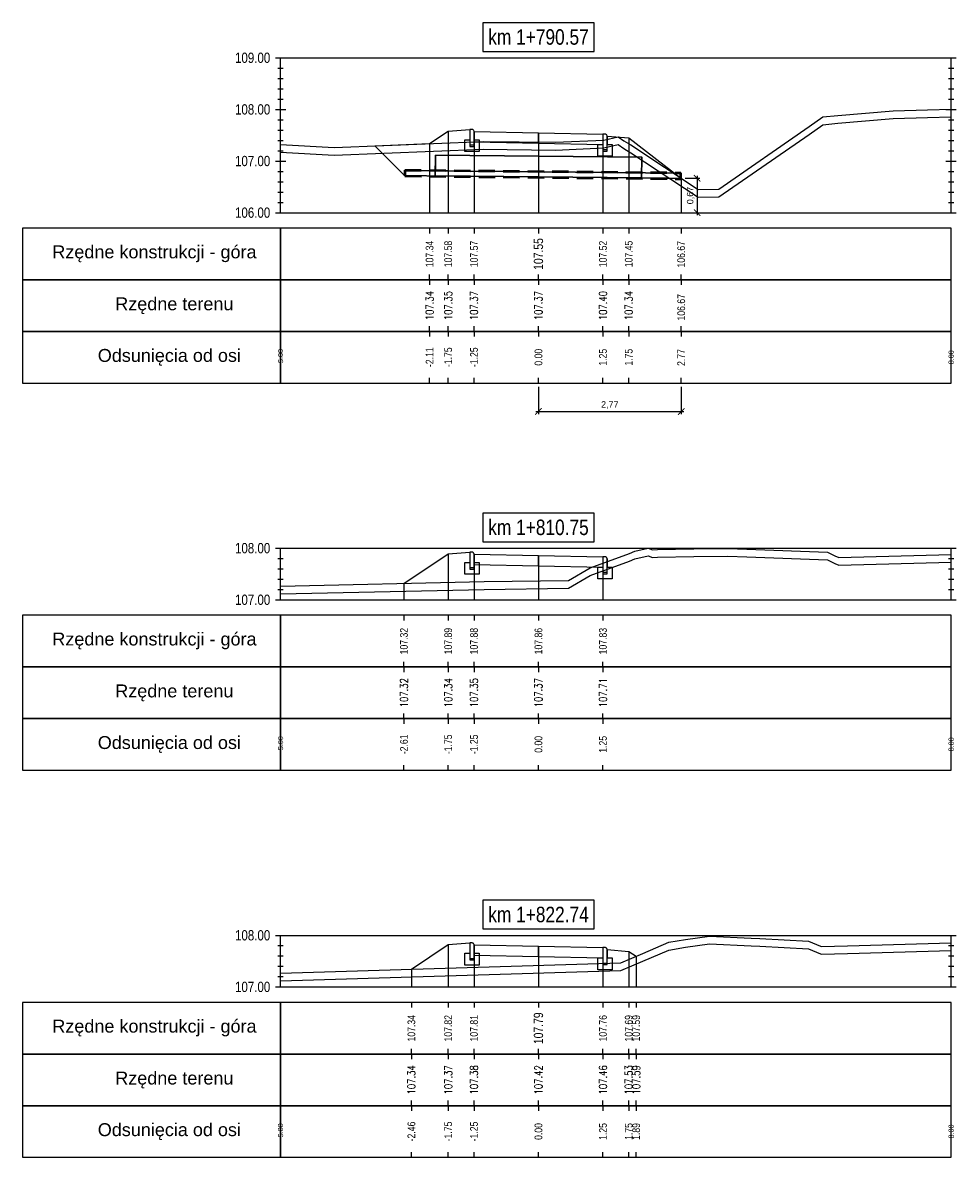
# Model space of a CAD drawing. Extents: x 7537626 to 7538805, y 5722894 to 5725486.
# Tile 87 of 90: x 7538723 to 7538742, y 5725458 to 5725480. Entities that reach past the tile are written whole.
import ezdxf

# ---------------------------------------------------------------- set-up
doc = ezdxf.new("R2010")
doc.units = 0
doc.header["$PDMODE"] = 35
doc.header["$PDSIZE"] = 0.3
doc.linetypes.add('HIDDEN', pattern=[9.525, 6.35, -3.175])
for name, color, linetype in [('C-DROGI-PROFILE', 7, 'Continuous'), ('C-DROGI-PROFILE-ETYKIETY', 7, 'Continuous'), ('C-DROGI-PRZEKROJE-ETYKIETY', 7, 'Continuous'), ('C-POPRZECZKA-przekrój', 2, 'Continuous'), ('C-POPRZECZKA-widok', 1, 'Continuous')]:
    doc.layers.add(name, color=color, linetype=linetype)
doc.layers.add('C-humus', color=7, linetype='Continuous', true_color=0x003df5)
doc.layers.add('C-Teren', color=7, linetype='Continuous', true_color=0x005716)
doc.layers.add('Pom-plan', color=4, linetype='Continuous', plot=False)
doc.styles.add('2mm08', font='arial.ttf', dxfattribs={"width": 0.8})
doc.styles.add('opis_50', font='arial.ttf', dxfattribs={"height": 0.125})
doc.styles.get("Standard").update_dxf_attribs({"font": 'arial.ttf'})
doc.dimstyles.new('OPIS_50', dxfattribs={"dimscale": 0.5, "dimtxt": 0.125, "dimasz": 0.25, "dimexe": 0.1, "dimexo": 0.15, "dimgap": 0.1, "dimtad": 1, "dimzin": 0, "dimtxsty": 'opis_50', "dimblk": 'ARCHTICK', "dimcen": 0.15, "dimdle": 0.1, "dimaunit": 2, "dimadec": 4, "dimazin": 0, "dimtfac": 1, "dimtmove": 0, "dimatfit": 3, "dimfxl": 1, "dimarcsym": 0})

# ---------------------------------------------------------------- blocks, each defined once
blk = doc.blocks.new('geokrata')
at = {"layer": 'C-POPRZECZKA-przekrój', "color": 172, "linetype": 'HIDDEN', "lineweight": 50, "ltscale": 0.05, "true_color": 0x0000cc}
for p, q in [((7538464.885, 5725469.743), (7538470.234, 5725469.689)), ((7538464.887, 5725469.627), (7538470.233, 5725469.573))]:
    blk.add_line(p, q, dxfattribs=at)
at = {"layer": 'C-POPRZECZKA-przekrój', "color": 98, "linetype": 'Continuous', "lineweight": 30, "true_color": 0x006100}
for p, q in [((7538464.892, 5725469.735), (7538465.726, 5725469.726)), ((7538464.893, 5725469.635), (7538465.725, 5725469.626)), ((7538469.225, 5725469.591), (7538470.225, 5725469.581))]:
    blk.add_line(p, q, dxfattribs=at)
for points in [[(7538467.479, 5725470.009), (7538465.479, 5725470.029), (7538465.475, 5725469.629), (7538469.475, 5725469.589), (7538469.479, 5725469.989), (7538467.479, 5725470.009), (7538465.479, 5725470.029), (7538465.476, 5725469.729), (7538470.226, 5725469.681)], [(7538464.892, 5725469.735), (7538464.893, 5725469.635)], [(7538470.225, 5725469.581), (7538470.226, 5725469.681)]]:
    blk.add_lwpolyline(points, dxfattribs=at)
at = {"layer": 'C-POPRZECZKA-przekrój', "color": 172, "linetype": 'HIDDEN', "lineweight": 50, "ltscale": 0.05, "true_color": 0x0000cc}
for points in [[(7538464.885, 5725469.743), (7538464.887, 5725469.627)], [(7538470.233, 5725469.573), (7538470.234, 5725469.689)]]:
    blk.add_lwpolyline(points, dxfattribs=at)
blk = doc.blocks.new('_ArchTick')
at = {"color": 0, "linetype": 'ByBlock', "const_width": 0.15}
blk.add_lwpolyline([(-0.5, -0.5), (0.5, 0.5)], dxfattribs=at)
blk = doc.blocks.new('*D272')
at = {"layer": 'Defpoints', "color": 0, "transparency": 16777216}
for p in [(7538736.24, 5725477.376), (7538736.24, 5725476.709), (7538736.549, 5725476.709)]:
    blk.add_point(p, dxfattribs=at)
at = {"layer": 'Pom-plan', "color": 0, "lineweight": -2, "transparency": 16777216}
for p, q in [((7538736.315, 5725477.376), (7538736.599, 5725477.376)), ((7538736.549, 5725477.426), (7538736.549, 5725476.659)), ((7538736.315, 5725476.709), (7538736.599, 5725476.709))]:
    blk.add_line(p, q, dxfattribs=at)
at = {"layer": 'Pom-plan', "color": 0, "lineweight": -2, "transparency": 16777216, "xscale": 0.125, "yscale": 0.125, "zscale": 0.125}
for p, rotation in [((7538736.549, 5725477.376), 90), ((7538736.549, 5725476.709), 270)]:
    blk.add_blockref('_ArchTick', p, dxfattribs=dict(at, rotation=rotation))
at = {"layer": 'Pom-plan', "color": 0, "transparency": 16777216, "insert": (7538736.424, 5725477.042), "char_height": 0.125, "attachment_point": 5, "rotation": 90, "style": 'opis_50'}
blk.add_mtext('0,67', dxfattribs=at)
blk = doc.blocks.new('*D273')
at = {"layer": 'Defpoints', "color": 0, "transparency": 16777216}
for p in [(7538733.473, 5725473.409), (7538736.24, 5725473.409), (7538736.24, 5725472.858)]:
    blk.add_point(p, dxfattribs=at)
at = {"layer": 'Pom-plan', "color": 0, "lineweight": -2, "transparency": 16777216}
for p, q in [((7538733.473, 5725473.334), (7538733.473, 5725472.808)), ((7538736.24, 5725473.334), (7538736.24, 5725472.808)), ((7538733.423, 5725472.858), (7538736.29, 5725472.858))]:
    blk.add_line(p, q, dxfattribs=at)
at = {"layer": 'Pom-plan', "color": 0, "lineweight": -2, "transparency": 16777216, "xscale": 0.125, "yscale": 0.125, "zscale": 0.125, "rotation": 180}
blk.add_blockref('_ArchTick', (7538733.473, 5725472.858), dxfattribs=at)
at = {"layer": 'Pom-plan', "color": 0, "lineweight": -2, "transparency": 16777216, "xscale": 0.125, "yscale": 0.125, "zscale": 0.125}
blk.add_blockref('_ArchTick', (7538736.24, 5725472.858), dxfattribs=at)
at = {"layer": 'Pom-plan', "color": 0, "transparency": 16777216, "insert": (7538734.856, 5725472.983), "char_height": 0.125, "attachment_point": 5, "style": 'opis_50'}
blk.add_mtext('2,77', dxfattribs=at)

msp = doc.modelspace()

# ---------------------------------------------------------------- linework, layer by layer
at = {"layer": 'C-DROGI-PROFILE', "color": 7, "linetype": 'Continuous', "lineweight": -3}
for p, q in [((7538731.362, 5725476.409), (7538731.362, 5725476.309)), ((7538731.723, 5725476.409), (7538731.723, 5725476.309)), ((7538732.223, 5725476.409), (7538732.223, 5725476.309)), ((7538733.473, 5725476.409), (7538733.473, 5725476.309)), ((7538734.723, 5725476.409), (7538734.723, 5725476.309)), ((7538735.223, 5725476.409), (7538735.223, 5725476.309)), ((7538736.24, 5725476.409), (7538736.24, 5725476.309)), ((7538731.362, 5725475.409), (7538731.362, 5725475.509)), ((7538731.362, 5725475.409), (7538731.362, 5725475.309)), ((7538731.723, 5725475.409), (7538731.723, 5725475.509)), ((7538731.723, 5725475.409), (7538731.723, 5725475.309)), ((7538732.223, 5725475.409), (7538732.223, 5725475.509)), ((7538732.223, 5725475.409), (7538732.223, 5725475.309)), ((7538733.473, 5725475.409), (7538733.473, 5725475.509)), ((7538733.473, 5725475.409), (7538733.473, 5725475.309)), ((7538734.723, 5725475.409), (7538734.723, 5725475.509)), ((7538734.723, 5725475.409), (7538734.723, 5725475.309)), ((7538735.223, 5725475.409), (7538735.223, 5725475.509)), ((7538735.223, 5725475.409), (7538735.223, 5725475.309)), ((7538736.24, 5725475.409), (7538736.24, 5725475.509)), ((7538736.24, 5725475.409), (7538736.24, 5725475.309)), ((7538731.362, 5725474.409), (7538731.362, 5725474.509)), ((7538731.723, 5725474.409), (7538731.723, 5725474.509)), ((7538732.223, 5725474.409), (7538732.223, 5725474.509)), ((7538733.473, 5725474.409), (7538733.473, 5725474.509)), ((7538734.723, 5725474.409), (7538734.723, 5725474.509)), ((7538735.223, 5725474.409), (7538735.223, 5725474.509)), ((7538736.24, 5725474.409), (7538736.24, 5725474.509)), ((7538731.362, 5725474.409), (7538731.362, 5725474.309)), ((7538731.723, 5725474.409), (7538731.723, 5725474.309)), ((7538732.223, 5725474.409), (7538732.223, 5725474.309)), ((7538733.473, 5725474.409), (7538733.473, 5725474.309)), ((7538734.723, 5725474.409), (7538734.723, 5725474.309)), ((7538735.223, 5725474.409), (7538735.223, 5725474.309)), ((7538736.24, 5725474.409), (7538736.24, 5725474.309)), ((7538731.362, 5725473.409), (7538731.362, 5725473.509)), ((7538731.723, 5725473.409), (7538731.723, 5725473.509)), ((7538732.223, 5725473.409), (7538732.223, 5725473.509)), ((7538733.473, 5725473.409), (7538733.473, 5725473.509)), ((7538734.723, 5725473.409), (7538734.723, 5725473.509)), ((7538735.223, 5725473.409), (7538735.223, 5725473.509)), ((7538736.24, 5725473.409), (7538736.24, 5725473.509)), ((7538730.865, 5725468.909), (7538730.865, 5725468.809)), ((7538731.723, 5725468.909), (7538731.723, 5725468.809)), ((7538732.223, 5725468.909), (7538732.223, 5725468.809)), ((7538733.473, 5725468.909), (7538733.473, 5725468.809)), ((7538734.723, 5725468.909), (7538734.723, 5725468.809)), ((7538730.865, 5725467.909), (7538730.865, 5725468.009)), ((7538730.865, 5725467.909), (7538730.865, 5725467.809)), ((7538731.723, 5725467.909), (7538731.723, 5725468.009)), ((7538731.723, 5725467.909), (7538731.723, 5725467.809)), ((7538732.223, 5725467.909), (7538732.223, 5725468.009)), ((7538732.223, 5725467.909), (7538732.223, 5725467.809)), ((7538733.473, 5725467.909), (7538733.473, 5725468.009)), ((7538733.473, 5725467.909), (7538733.473, 5725467.809)), ((7538734.723, 5725467.909), (7538734.723, 5725468.009)), ((7538734.723, 5725467.909), (7538734.723, 5725467.809)), ((7538730.865, 5725466.909), (7538730.865, 5725467.009)), ((7538731.723, 5725466.909), (7538731.723, 5725467.009)), ((7538732.223, 5725466.909), (7538732.223, 5725467.009)), ((7538733.473, 5725466.909), (7538733.473, 5725467.009)), ((7538734.723, 5725466.909), (7538734.723, 5725467.009)), ((7538730.865, 5725466.909), (7538730.865, 5725466.809)), ((7538731.723, 5725466.909), (7538731.723, 5725466.809)), ((7538732.223, 5725466.909), (7538732.223, 5725466.809)), ((7538733.473, 5725466.909), (7538733.473, 5725466.809)), ((7538734.723, 5725466.909), (7538734.723, 5725466.809)), ((7538730.865, 5725465.909), (7538730.865, 5725466.009)), ((7538731.723, 5725465.909), (7538731.723, 5725466.009)), ((7538732.223, 5725465.909), (7538732.223, 5725466.009)), ((7538733.473, 5725465.909), (7538733.473, 5725466.009)), ((7538734.723, 5725465.909), (7538734.723, 5725466.009)), ((7538731.01, 5725461.409), (7538731.01, 5725461.309)), ((7538731.723, 5725461.409), (7538731.723, 5725461.309)), ((7538732.223, 5725461.409), (7538732.223, 5725461.309)), ((7538733.473, 5725461.409), (7538733.473, 5725461.309)), ((7538734.723, 5725461.409), (7538734.723, 5725461.309)), ((7538735.223, 5725461.409), (7538735.223, 5725461.309)), ((7538735.367, 5725461.409), (7538735.367, 5725461.309)), ((7538731.01, 5725460.409), (7538731.01, 5725460.509)), ((7538731.01, 5725460.409), (7538731.01, 5725460.309)), ((7538731.723, 5725460.409), (7538731.723, 5725460.509)), ((7538731.723, 5725460.409), (7538731.723, 5725460.309)), ((7538732.223, 5725460.409), (7538732.223, 5725460.509)), ((7538732.223, 5725460.409), (7538732.223, 5725460.309)), ((7538733.473, 5725460.409), (7538733.473, 5725460.509)), ((7538733.473, 5725460.409), (7538733.473, 5725460.309)), ((7538734.723, 5725460.409), (7538734.723, 5725460.509)), ((7538734.723, 5725460.409), (7538734.723, 5725460.309)), ((7538735.223, 5725460.409), (7538735.223, 5725460.509)), ((7538735.223, 5725460.409), (7538735.223, 5725460.309)), ((7538735.367, 5725460.409), (7538735.367, 5725460.509)), ((7538735.367, 5725460.409), (7538735.367, 5725460.309)), ((7538731.01, 5725459.409), (7538731.01, 5725459.509)), ((7538731.01, 5725459.409), (7538731.01, 5725459.309)), ((7538731.723, 5725459.409), (7538731.723, 5725459.509)), ((7538731.723, 5725459.409), (7538731.723, 5725459.309)), ((7538732.223, 5725459.409), (7538732.223, 5725459.509)), ((7538732.223, 5725459.409), (7538732.223, 5725459.309)), ((7538733.473, 5725459.409), (7538733.473, 5725459.509)), ((7538733.473, 5725459.409), (7538733.473, 5725459.309)), ((7538734.723, 5725459.409), (7538734.723, 5725459.509)), ((7538734.723, 5725459.409), (7538734.723, 5725459.309)), ((7538735.223, 5725459.409), (7538735.223, 5725459.509)), ((7538735.223, 5725459.409), (7538735.223, 5725459.309)), ((7538735.367, 5725459.409), (7538735.367, 5725459.509)), ((7538735.367, 5725459.409), (7538735.367, 5725459.309)), ((7538731.01, 5725458.409), (7538731.01, 5725458.509)), ((7538731.723, 5725458.409), (7538731.723, 5725458.509)), ((7538732.223, 5725458.409), (7538732.223, 5725458.509)), ((7538733.473, 5725458.409), (7538733.473, 5725458.509)), ((7538734.723, 5725458.409), (7538734.723, 5725458.509)), ((7538735.223, 5725458.409), (7538735.223, 5725458.509)), ((7538735.367, 5725458.409), (7538735.367, 5725458.509))]:
    msp.add_line(p, q, dxfattribs=at)
at = {"layer": 'C-DROGI-PROFILE', "color": 1, "linetype": 'Continuous', "lineweight": -3}
for points in [[(7538728.473, 5725475.409), (7538728.473, 5725476.409), (7538723.473, 5725476.409), (7538723.473, 5725475.409)], [(7538728.473, 5725475.409), (7538741.473, 5725475.409), (7538741.473, 5725476.409), (7538728.473, 5725476.409)], [(7538728.473, 5725474.409), (7538728.473, 5725475.409), (7538723.473, 5725475.409), (7538723.473, 5725474.409)], [(7538728.473, 5725474.409), (7538741.473, 5725474.409), (7538741.473, 5725475.409), (7538728.473, 5725475.409)], [(7538728.473, 5725473.409), (7538728.473, 5725474.409), (7538723.473, 5725474.409), (7538723.473, 5725473.409)], [(7538728.473, 5725473.409), (7538741.473, 5725473.409), (7538741.473, 5725474.409), (7538728.473, 5725474.409)], [(7538728.473, 5725467.909), (7538728.473, 5725468.909), (7538723.473, 5725468.909), (7538723.473, 5725467.909)], [(7538728.473, 5725467.909), (7538741.473, 5725467.909), (7538741.473, 5725468.909), (7538728.473, 5725468.909)], [(7538728.473, 5725466.909), (7538728.473, 5725467.909), (7538723.473, 5725467.909), (7538723.473, 5725466.909)], [(7538728.473, 5725466.909), (7538741.473, 5725466.909), (7538741.473, 5725467.909), (7538728.473, 5725467.909)], [(7538728.473, 5725465.909), (7538728.473, 5725466.909), (7538723.473, 5725466.909), (7538723.473, 5725465.909)], [(7538728.473, 5725465.909), (7538741.473, 5725465.909), (7538741.473, 5725466.909), (7538728.473, 5725466.909)], [(7538728.473, 5725460.409), (7538728.473, 5725461.409), (7538723.473, 5725461.409), (7538723.473, 5725460.409)], [(7538728.473, 5725460.409), (7538741.473, 5725460.409), (7538741.473, 5725461.409), (7538728.473, 5725461.409)], [(7538728.473, 5725459.409), (7538728.473, 5725460.409), (7538723.473, 5725460.409), (7538723.473, 5725459.409)], [(7538728.473, 5725459.409), (7538741.473, 5725459.409), (7538741.473, 5725460.409), (7538728.473, 5725460.409)], [(7538728.473, 5725458.409), (7538728.473, 5725459.409), (7538723.473, 5725459.409), (7538723.473, 5725458.409)], [(7538728.473, 5725458.409), (7538741.473, 5725458.409), (7538741.473, 5725459.409), (7538728.473, 5725459.409)]]:
    msp.add_3dface(points, dxfattribs=at)
at = {"layer": 'C-DROGI-PRZEKROJE-ETYKIETY', "color": 1, "linetype": 'Continuous', "lineweight": -3}
for p, q in [((7538731.723, 5725478.288), (7538731.723, 5725476.709)), ((7538732.223, 5725478.282), (7538732.223, 5725476.709)), ((7538733.473, 5725478.257), (7538733.473, 5725476.709)), ((7538734.723, 5725478.232), (7538734.723, 5725476.709)), ((7538731.362, 5725478.048), (7538731.362, 5725476.709)), ((7538735.223, 5725478.158), (7538735.223, 5725476.709)), ((7538731.723, 5725470.1), (7538731.723, 5725469.209)), ((7538732.223, 5725470.093), (7538732.223, 5725469.209)), ((7538733.473, 5725470.068), (7538733.473, 5725469.209)), ((7538734.723, 5725470.043), (7538734.723, 5725469.209)), ((7538730.865, 5725469.528), (7538730.865, 5725469.209)), ((7538731.723, 5725462.529), (7538731.723, 5725461.709)), ((7538732.223, 5725462.523), (7538732.223, 5725461.709)), ((7538733.473, 5725462.498), (7538733.473, 5725461.709)), ((7538734.723, 5725462.473), (7538734.723, 5725461.709)), ((7538735.223, 5725462.399), (7538735.223, 5725461.709)), ((7538735.367, 5725462.304), (7538735.367, 5725461.709)), ((7538731.01, 5725462.054), (7538731.01, 5725461.709))]:
    msp.add_line(p, q, dxfattribs=at)
at = {"layer": 'C-humus'}
for p, q in [((7538738.984, 5725478.413), (7538739.276, 5725478.441)), ((7538739.276, 5725478.441), (7538740.348, 5725478.533)), ((7538740.348, 5725478.533), (7538741.017, 5725478.555)), ((7538741.017, 5725478.555), (7538741.473, 5725478.564)), ((7538736.969, 5725477.014), (7538738.718, 5725478.227)), ((7538738.718, 5725478.227), (7538738.984, 5725478.413)), ((7538734.741, 5725477.964), (7538735.02, 5725478.031)), ((7538735.02, 5725478.031), (7538735.125, 5725477.954)), ((7538728.473, 5725477.88), (7538729.512, 5725477.823)), ((7538729.512, 5725477.823), (7538732.401, 5725477.94)), ((7538732.401, 5725477.94), (7538733.804, 5725477.923)), ((7538733.804, 5725477.923), (7538734.741, 5725477.964)), ((7538735.125, 5725477.954), (7538735.263, 5725477.871)), ((7538735.263, 5725477.871), (7538736.567, 5725477.01)), ((7538736.567, 5725477.01), (7538736.969, 5725477.014)), ((7538734.478, 5725469.678), (7538735.235, 5725469.959)), ((7538735.235, 5725469.959), (7538735.343, 5725470.004)), ((7538735.343, 5725470.004), (7538735.599, 5725470.059)), ((7538735.599, 5725470.059), (7538735.686, 5725470.029)), ((7538735.686, 5725470.029), (7538735.778, 5725470.034)), ((7538735.778, 5725470.034), (7538736.484, 5725470.049)), ((7538736.484, 5725470.049), (7538737.142, 5725470.054)), ((7538737.142, 5725470.054), (7538737.515, 5725470.041)), ((7538737.515, 5725470.041), (7538739.074, 5725469.985)), ((7538739.074, 5725469.985), (7538739.221, 5725469.913)), ((7538739.221, 5725469.913), (7538739.293, 5725469.88)), ((7538739.293, 5725469.88), (7538741.473, 5725469.939)), ((7538734.056, 5725469.433), (7538734.478, 5725469.678)), ((7538728.473, 5725469.326), (7538732.423, 5725469.411)), ((7538732.423, 5725469.411), (7538734.056, 5725469.433)), ((7538735.498, 5725462.209), (7538736, 5725462.424)), ((7538736, 5725462.424), (7538736.323, 5725462.481)), ((7538736.323, 5725462.481), (7538736.787, 5725462.545)), ((7538736.787, 5725462.545), (7538737.596, 5725462.503)), ((7538737.596, 5725462.503), (7538737.762, 5725462.496)), ((7538737.762, 5725462.496), (7538738.707, 5725462.445)), ((7538738.707, 5725462.445), (7538738.941, 5725462.35)), ((7538739.465, 5725462.354), (7538741.473, 5725462.413)), ((7538735.071, 5725462.028), (7538735.498, 5725462.209)), ((7538738.941, 5725462.35), (7538738.961, 5725462.341)), ((7538738.961, 5725462.341), (7538739.465, 5725462.354)), ((7538728.473, 5725461.826), (7538735.071, 5725462.028))]:
    msp.add_line(p, q, dxfattribs=at)
at = {"layer": 'C-POPRZECZKA-przekrój', "color": 2, "linetype": 'Continuous', "lineweight": -3}
for p, q in [((7538731.362, 5725478.048), (7538731.723, 5725478.288)), ((7538731.723, 5725478.288), (7538732.143, 5725478.322)), ((7538732.183, 5725478.322), (7538732.143, 5725478.322)), ((7538732.143, 5725478.322), (7538732.143, 5725477.992)), ((7538732.189, 5725478.322), (7538732.183, 5725478.322)), ((7538732.197, 5725478.32), (7538732.189, 5725478.322)), ((7538732.206, 5725478.315), (7538732.197, 5725478.32)), ((7538732.212, 5725478.31), (7538732.206, 5725478.315)), ((7538732.216, 5725478.305), (7538732.212, 5725478.31)), ((7538732.22, 5725478.298), (7538732.216, 5725478.305)), ((7538732.223, 5725478.289), (7538732.22, 5725478.298)), ((7538732.223, 5725478.282), (7538732.223, 5725478.289)), ((7538732.223, 5725478.282), (7538733.473, 5725478.257)), ((7538732.223, 5725478.282), (7538732.224, 5725478.082)), ((7538732.223, 5725477.992), (7538732.223, 5725478.282)), ((7538732.223, 5725478.282), (7538732.223, 5725478.122)), ((7538733.473, 5725478.057), (7538733.473, 5725478.257)), ((7538733.473, 5725478.257), (7538734.723, 5725478.232)), ((7538734.723, 5725478.232), (7538734.722, 5725478.032)), ((7538734.763, 5725478.232), (7538734.723, 5725478.232)), ((7538734.723, 5725478.232), (7538734.723, 5725477.902)), ((7538734.769, 5725478.232), (7538734.763, 5725478.232)), ((7538734.777, 5725478.23), (7538734.769, 5725478.232)), ((7538734.786, 5725478.225), (7538734.777, 5725478.23)), ((7538734.792, 5725478.22), (7538734.786, 5725478.225)), ((7538734.796, 5725478.215), (7538734.792, 5725478.22)), ((7538734.8, 5725478.208), (7538734.796, 5725478.215)), ((7538734.803, 5725478.199), (7538734.8, 5725478.208)), ((7538732.043, 5725477.892), (7538732.043, 5725478.122)), ((7538732.043, 5725478.122), (7538732.143, 5725478.122)), ((7538732.143, 5725478.122), (7538732.143, 5725478.022)), ((7538732.143, 5725478.022), (7538732.223, 5725478.022)), ((7538732.143, 5725477.992), (7538732.223, 5725477.992)), ((7538732.223, 5725478.122), (7538732.323, 5725478.122)), ((7538732.224, 5725478.082), (7538733.473, 5725478.057)), ((7538732.323, 5725478.122), (7538732.323, 5725477.892)), ((7538733.473, 5725478.057), (7538734.722, 5725478.032)), ((7538734.623, 5725477.802), (7538734.623, 5725478.032)), ((7538734.623, 5725478.032), (7538734.723, 5725478.032)), ((7538734.723, 5725478.032), (7538734.723, 5725477.932)), ((7538734.803, 5725478.192), (7538734.803, 5725478.199)), ((7538734.803, 5725477.902), (7538734.803, 5725478.192)), ((7538734.803, 5725478.192), (7538734.803, 5725478.032)), ((7538734.803, 5725478.192), (7538735.223, 5725478.158)), ((7538734.803, 5725478.032), (7538734.903, 5725478.032)), ((7538734.903, 5725478.032), (7538734.903, 5725477.802)), ((7538735.223, 5725478.158), (7538736.251, 5725477.368)), ((7538732.323, 5725477.892), (7538732.043, 5725477.892)), ((7538734.903, 5725477.802), (7538734.623, 5725477.802)), ((7538734.723, 5725477.932), (7538734.803, 5725477.932)), ((7538734.723, 5725477.902), (7538734.803, 5725477.902)), ((7538730.865, 5725469.528), (7538731.723, 5725470.1)), ((7538731.723, 5725470.1), (7538732.143, 5725470.133)), ((7538732.183, 5725470.133), (7538732.143, 5725470.133)), ((7538732.143, 5725470.133), (7538732.143, 5725469.803)), ((7538732.189, 5725470.133), (7538732.183, 5725470.133)), ((7538732.197, 5725470.131), (7538732.189, 5725470.133)), ((7538732.206, 5725470.127), (7538732.197, 5725470.131)), ((7538732.212, 5725470.122), (7538732.206, 5725470.127)), ((7538732.216, 5725470.116), (7538732.212, 5725470.122)), ((7538732.22, 5725470.109), (7538732.216, 5725470.116)), ((7538732.223, 5725470.101), (7538732.22, 5725470.109)), ((7538732.223, 5725470.093), (7538732.223, 5725470.101)), ((7538732.223, 5725470.093), (7538733.473, 5725470.068)), ((7538732.223, 5725470.093), (7538732.224, 5725469.893)), ((7538732.223, 5725469.803), (7538732.223, 5725470.093)), ((7538732.223, 5725470.093), (7538732.223, 5725469.933)), ((7538733.473, 5725469.868), (7538733.473, 5725470.068)), ((7538733.473, 5725470.068), (7538734.723, 5725470.043)), ((7538732.043, 5725469.703), (7538732.043, 5725469.933)), ((7538732.043, 5725469.933), (7538732.143, 5725469.933)), ((7538732.143, 5725469.933), (7538732.143, 5725469.833)), ((7538732.223, 5725469.933), (7538732.323, 5725469.933)), ((7538732.224, 5725469.893), (7538733.473, 5725469.868)), ((7538732.323, 5725469.933), (7538732.323, 5725469.703)), ((7538733.473, 5725469.868), (7538734.722, 5725469.843)), ((7538734.723, 5725470.043), (7538734.722, 5725469.843)), ((7538734.763, 5725470.043), (7538734.723, 5725470.043)), ((7538734.723, 5725470.043), (7538734.723, 5725469.713)), ((7538734.769, 5725470.043), (7538734.763, 5725470.043)), ((7538734.777, 5725470.041), (7538734.769, 5725470.043)), ((7538734.786, 5725470.037), (7538734.777, 5725470.041)), ((7538734.792, 5725470.032), (7538734.786, 5725470.037)), ((7538734.796, 5725470.026), (7538734.792, 5725470.032)), ((7538734.8, 5725470.019), (7538734.796, 5725470.026)), ((7538734.803, 5725470.011), (7538734.8, 5725470.019)), ((7538734.803, 5725470.003), (7538734.803, 5725470.011)), ((7538734.803, 5725469.713), (7538734.803, 5725470.003)), ((7538734.803, 5725470.003), (7538734.803, 5725469.843)), ((7538732.323, 5725469.703), (7538732.043, 5725469.703)), ((7538732.143, 5725469.833), (7538732.223, 5725469.833)), ((7538732.143, 5725469.803), (7538732.223, 5725469.803)), ((7538734.623, 5725469.613), (7538734.623, 5725469.843)), ((7538734.623, 5725469.843), (7538734.723, 5725469.843)), ((7538734.723, 5725469.843), (7538734.723, 5725469.743)), ((7538734.723, 5725469.743), (7538734.803, 5725469.743)), ((7538734.723, 5725469.713), (7538734.803, 5725469.713)), ((7538734.803, 5725469.843), (7538734.903, 5725469.843)), ((7538734.903, 5725469.843), (7538734.903, 5725469.613)), ((7538734.903, 5725469.613), (7538734.623, 5725469.613)), ((7538731.01, 5725462.054), (7538731.723, 5725462.529)), ((7538731.723, 5725462.529), (7538732.143, 5725462.563)), ((7538732.183, 5725462.563), (7538732.143, 5725462.563)), ((7538732.143, 5725462.563), (7538732.143, 5725462.233)), ((7538732.189, 5725462.562), (7538732.183, 5725462.563)), ((7538732.197, 5725462.56), (7538732.189, 5725462.562)), ((7538732.206, 5725462.556), (7538732.197, 5725462.56)), ((7538732.212, 5725462.551), (7538732.206, 5725462.556)), ((7538732.216, 5725462.546), (7538732.212, 5725462.551)), ((7538732.22, 5725462.538), (7538732.216, 5725462.546)), ((7538732.223, 5725462.53), (7538732.22, 5725462.538)), ((7538732.223, 5725462.523), (7538732.223, 5725462.53)), ((7538732.223, 5725462.523), (7538733.473, 5725462.498)), ((7538732.223, 5725462.523), (7538732.224, 5725462.323)), ((7538732.223, 5725462.233), (7538732.223, 5725462.523)), ((7538732.223, 5725462.523), (7538732.223, 5725462.363)), ((7538733.473, 5725462.298), (7538733.473, 5725462.498)), ((7538733.473, 5725462.498), (7538734.723, 5725462.473)), ((7538734.723, 5725462.473), (7538734.722, 5725462.273)), ((7538734.763, 5725462.473), (7538734.723, 5725462.473)), ((7538734.723, 5725462.473), (7538734.723, 5725462.143)), ((7538734.769, 5725462.472), (7538734.763, 5725462.473)), ((7538734.777, 5725462.47), (7538734.769, 5725462.472)), ((7538734.786, 5725462.466), (7538734.777, 5725462.47)), ((7538734.792, 5725462.461), (7538734.786, 5725462.466)), ((7538734.796, 5725462.456), (7538734.792, 5725462.461)), ((7538734.8, 5725462.448), (7538734.796, 5725462.456)), ((7538734.803, 5725462.44), (7538734.8, 5725462.448)), ((7538734.803, 5725462.433), (7538734.803, 5725462.44)), ((7538734.803, 5725462.143), (7538734.803, 5725462.433)), ((7538734.803, 5725462.433), (7538734.803, 5725462.273)), ((7538734.803, 5725462.433), (7538735.223, 5725462.399)), ((7538735.223, 5725462.399), (7538735.367, 5725462.304)), ((7538732.043, 5725462.133), (7538732.043, 5725462.363)), ((7538732.043, 5725462.363), (7538732.143, 5725462.363)), ((7538732.143, 5725462.363), (7538732.143, 5725462.263)), ((7538732.143, 5725462.263), (7538732.223, 5725462.263)), ((7538732.143, 5725462.233), (7538732.223, 5725462.233)), ((7538732.223, 5725462.363), (7538732.323, 5725462.363)), ((7538732.224, 5725462.323), (7538733.473, 5725462.298)), ((7538732.323, 5725462.363), (7538732.323, 5725462.133)), ((7538733.473, 5725462.298), (7538734.722, 5725462.273)), ((7538734.623, 5725462.043), (7538734.623, 5725462.273)), ((7538734.623, 5725462.273), (7538734.723, 5725462.273)), ((7538734.723, 5725462.273), (7538734.723, 5725462.173)), ((7538734.723, 5725462.173), (7538734.803, 5725462.173)), ((7538734.803, 5725462.273), (7538734.903, 5725462.273)), ((7538734.903, 5725462.273), (7538734.903, 5725462.043)), ((7538732.323, 5725462.133), (7538732.043, 5725462.133)), ((7538734.903, 5725462.043), (7538734.623, 5725462.043)), ((7538734.723, 5725462.143), (7538734.803, 5725462.143))]:
    msp.add_line(p, q, dxfattribs=at)
at = {"layer": 'C-POPRZECZKA-przekrój'}
for points in [[(7538730.3, 5725478.005), (7538731.362, 5725478.048)], [(7538730.885, 5725477.42), (7538730.3, 5725478.005)], [(7538736.24, 5725477.377), (7538736.24, 5725476.709)]]:
    msp.add_lwpolyline(points, dxfattribs=at)
at = {"layer": 'C-POPRZECZKA-widok', "color": 1, "linetype": 'Continuous', "lineweight": -3}
for p, q in [((7538728.373, 5725479.709), (7538741.573, 5725479.709)), ((7538728.473, 5725476.709), (7538728.473, 5725479.709)), ((7538741.473, 5725476.709), (7538741.473, 5725479.709)), ((7538728.423, 5725479.509), (7538728.523, 5725479.509)), ((7538728.423, 5725479.309), (7538728.523, 5725479.309)), ((7538741.423, 5725479.509), (7538741.523, 5725479.509)), ((7538741.423, 5725479.309), (7538741.523, 5725479.309)), ((7538728.423, 5725479.109), (7538728.523, 5725479.109)), ((7538741.423, 5725479.109), (7538741.523, 5725479.109)), ((7538728.423, 5725478.909), (7538728.523, 5725478.909)), ((7538741.423, 5725478.909), (7538741.523, 5725478.909)), ((7538728.373, 5725478.709), (7538728.573, 5725478.709)), ((7538728.423, 5725478.709), (7538728.523, 5725478.709)), ((7538741.373, 5725478.709), (7538741.573, 5725478.709)), ((7538741.423, 5725478.709), (7538741.523, 5725478.709)), ((7538728.423, 5725478.509), (7538728.523, 5725478.509)), ((7538741.423, 5725478.509), (7538741.523, 5725478.509)), ((7538728.423, 5725478.309), (7538728.523, 5725478.309)), ((7538741.423, 5725478.309), (7538741.523, 5725478.309)), ((7538728.423, 5725478.109), (7538728.523, 5725478.109)), ((7538741.423, 5725478.109), (7538741.523, 5725478.109)), ((7538728.423, 5725477.909), (7538728.523, 5725477.909)), ((7538741.423, 5725477.909), (7538741.523, 5725477.909)), ((7538728.373, 5725477.709), (7538728.573, 5725477.709)), ((7538728.423, 5725477.709), (7538728.523, 5725477.709)), ((7538741.373, 5725477.709), (7538741.573, 5725477.709)), ((7538741.423, 5725477.709), (7538741.523, 5725477.709)), ((7538728.423, 5725477.509), (7538728.523, 5725477.509)), ((7538741.423, 5725477.509), (7538741.523, 5725477.509)), ((7538728.423, 5725477.309), (7538728.523, 5725477.309)), ((7538728.423, 5725477.109), (7538728.523, 5725477.109)), ((7538741.423, 5725477.309), (7538741.523, 5725477.309)), ((7538741.423, 5725477.109), (7538741.523, 5725477.109)), ((7538728.423, 5725476.909), (7538728.523, 5725476.909)), ((7538741.423, 5725476.909), (7538741.523, 5725476.909)), ((7538728.373, 5725476.709), (7538741.573, 5725476.709)), ((7538728.373, 5725470.209), (7538741.573, 5725470.209)), ((7538728.473, 5725469.209), (7538728.473, 5725470.209)), ((7538741.473, 5725469.209), (7538741.473, 5725470.209)), ((7538728.423, 5725470.009), (7538728.523, 5725470.009)), ((7538741.423, 5725470.009), (7538741.523, 5725470.009)), ((7538728.423, 5725469.809), (7538728.523, 5725469.809)), ((7538741.423, 5725469.809), (7538741.523, 5725469.809)), ((7538728.423, 5725469.609), (7538728.523, 5725469.609)), ((7538728.423, 5725469.409), (7538728.523, 5725469.409)), ((7538741.423, 5725469.609), (7538741.523, 5725469.609)), ((7538741.423, 5725469.409), (7538741.523, 5725469.409)), ((7538728.373, 5725469.209), (7538741.573, 5725469.209)), ((7538728.373, 5725462.709), (7538741.573, 5725462.709)), ((7538728.473, 5725461.709), (7538728.473, 5725462.709)), ((7538741.473, 5725461.709), (7538741.473, 5725462.709)), ((7538728.423, 5725462.509), (7538728.523, 5725462.509)), ((7538741.423, 5725462.509), (7538741.523, 5725462.509)), ((7538728.423, 5725462.309), (7538728.523, 5725462.309)), ((7538741.423, 5725462.309), (7538741.523, 5725462.309)), ((7538728.423, 5725462.109), (7538728.523, 5725462.109)), ((7538741.423, 5725462.109), (7538741.523, 5725462.109)), ((7538728.423, 5725461.909), (7538728.523, 5725461.909)), ((7538741.423, 5725461.909), (7538741.523, 5725461.909)), ((7538728.373, 5725461.709), (7538741.573, 5725461.709))]:
    msp.add_line(p, q, dxfattribs=at)
at = {"layer": 'C-POPRZECZKA-widok', "color": 3, "linetype": 'Continuous', "lineweight": -3}
for points in [[(7538732.393, 5725479.834), (7538734.553, 5725479.834), (7538734.553, 5725480.39), (7538732.393, 5725480.39)], [(7538732.392, 5725470.334), (7538734.554, 5725470.334), (7538734.554, 5725470.89), (7538732.392, 5725470.89)], [(7538732.394, 5725462.834), (7538734.553, 5725462.834), (7538734.553, 5725463.39), (7538732.394, 5725463.39)]]:
    msp.add_3dface(points, dxfattribs=at)
at = {"layer": 'C-Teren'}
for p, q in [((7538739.276, 5725478.591), (7538740.348, 5725478.683)), ((7538740.348, 5725478.683), (7538741.017, 5725478.705)), ((7538741.017, 5725478.705), (7538741.473, 5725478.714)), ((7538738.718, 5725478.377), (7538738.984, 5725478.563)), ((7538738.984, 5725478.563), (7538739.276, 5725478.591)), ((7538736.969, 5725477.164), (7538738.718, 5725478.377)), ((7538728.473, 5725478.03), (7538729.512, 5725477.973)), ((7538729.512, 5725477.973), (7538732.401, 5725478.09)), ((7538732.401, 5725478.09), (7538733.804, 5725478.073)), ((7538733.804, 5725478.073), (7538734.741, 5725478.114)), ((7538734.741, 5725478.114), (7538735.02, 5725478.181)), ((7538735.02, 5725478.181), (7538735.125, 5725478.104)), ((7538735.125, 5725478.104), (7538735.263, 5725478.021)), ((7538735.263, 5725478.021), (7538736.567, 5725477.16)), ((7538736.567, 5725477.16), (7538736.969, 5725477.164)), ((7538734.478, 5725469.828), (7538735.235, 5725470.109)), ((7538735.235, 5725470.109), (7538735.343, 5725470.154)), ((7538735.343, 5725470.154), (7538735.599, 5725470.209)), ((7538735.599, 5725470.209), (7538735.686, 5725470.179)), ((7538735.686, 5725470.179), (7538735.778, 5725470.184)), ((7538735.778, 5725470.184), (7538736.484, 5725470.199)), ((7538736.484, 5725470.199), (7538737.142, 5725470.204)), ((7538737.142, 5725470.204), (7538737.515, 5725470.191)), ((7538737.515, 5725470.191), (7538739.074, 5725470.135)), ((7538739.074, 5725470.135), (7538739.221, 5725470.063)), ((7538739.293, 5725470.03), (7538741.473, 5725470.089)), ((7538739.221, 5725470.063), (7538739.293, 5725470.03)), ((7538734.056, 5725469.583), (7538734.478, 5725469.828)), ((7538728.473, 5725469.476), (7538732.423, 5725469.561)), ((7538732.423, 5725469.561), (7538734.056, 5725469.583)), ((7538736, 5725462.574), (7538736.323, 5725462.631)), ((7538736.323, 5725462.631), (7538736.787, 5725462.695)), ((7538736.787, 5725462.695), (7538737.596, 5725462.653)), ((7538737.596, 5725462.653), (7538737.762, 5725462.646)), ((7538737.762, 5725462.646), (7538738.707, 5725462.595)), ((7538738.707, 5725462.595), (7538738.941, 5725462.5)), ((7538735.498, 5725462.359), (7538736, 5725462.574)), ((7538738.941, 5725462.5), (7538738.961, 5725462.491)), ((7538738.961, 5725462.491), (7538739.465, 5725462.504)), ((7538739.465, 5725462.504), (7538741.473, 5725462.563)), ((7538728.473, 5725461.976), (7538735.071, 5725462.178)), ((7538735.071, 5725462.178), (7538735.498, 5725462.359))]:
    msp.add_line(p, q, dxfattribs=at)

# ---------------------------------------------------------------- block references
at = {"layer": 'C-POPRZECZKA-przekrój'}
msp.add_blockref('geokrata', (265.998, 7.793), dxfattribs=at)

# ---------------------------------------------------------------- texts
at = {"layer": 'C-DROGI-PROFILE', "color": 2}
for s, p in [('Rzędne konstrukcji - góra', (7538724.048, 5725475.825)), ('Rzędne terenu', (7538725.268, 5725474.819)), ('Odsunięcia od osi', (7538724.929, 5725473.819)), ('Rzędne konstrukcji - góra', (7538724.048, 5725468.325)), ('Rzędne terenu', (7538725.268, 5725467.319)), ('Odsunięcia od osi', (7538724.929, 5725466.319)), ('Rzędne konstrukcji - góra', (7538724.048, 5725460.825)), ('Rzędne terenu', (7538725.268, 5725459.819)), ('Odsunięcia od osi', (7538724.929, 5725458.819))]:
    msp.add_text(s, height=0.25, dxfattribs=at).set_placement(p)
at = {"layer": 'C-DROGI-PROFILE-ETYKIETY', "color": 1, "linetype": 'Continuous', "lineweight": -3, "style": '2mm08', "width": 0.8}
for s, p in [('106.67', (7538736.314, 5725475.647)), ('106.67', (7538736.315, 5725474.62)), ('2.77', (7538736.314, 5725473.74))]:
    msp.add_text(s, height=0.15, rotation=90, dxfattribs=at).set_placement(p)
at = {"layer": 'C-DROGI-PROFILE-ETYKIETY', "color": 1, "linetype": 'Continuous', "lineweight": -3, "attachment_point": 5, "rotation": 90, "style": '2mm08'}
for s, insert, char_height in [('107.55', (7538733.473, 5725475.909), 0.18), ('107.34', (7538731.362, 5725475.909), 0.15), ('107.58', (7538731.723, 5725475.909), 0.15), ('107.57', (7538732.223, 5725475.909), 0.15), ('107.52', (7538734.723, 5725475.909), 0.15), ('107.45', (7538735.223, 5725475.909), 0.15), ('{\\Fsimplex.shx|c238;107.34}', (7538731.362, 5725474.909), 0.15), ('{\\Fsimplex.shx|c238;107.35}', (7538731.723, 5725474.909), 0.15), ('{\\Fsimplex.shx|c238;107.37}', (7538732.223, 5725474.909), 0.15), ('{\\Fsimplex.shx|c238;107.37}', (7538733.473, 5725474.909), 0.15), ('{\\Fsimplex.shx|c238;107.40}', (7538734.723, 5725474.909), 0.15), ('{\\Fsimplex.shx|c238;107.34}', (7538735.223, 5725474.909), 0.15), ('-2.11', (7538731.362, 5725473.909), 0.15), ('-1.75', (7538731.723, 5725473.909), 0.15), ('-1.25', (7538732.223, 5725473.909), 0.15), ('0.00', (7538733.473, 5725473.909), 0.15), ('1.25', (7538734.723, 5725473.909), 0.15), ('1.75', (7538735.223, 5725473.909), 0.15), ('107.32', (7538730.865, 5725468.409), 0.15), ('107.89', (7538731.723, 5725468.409), 0.15), ('107.88', (7538732.223, 5725468.409), 0.15), ('107.86', (7538733.473, 5725468.409), 0.15), ('107.83', (7538734.723, 5725468.409), 0.15), ('{\\Fsimplex.shx|c238;107.32}', (7538730.865, 5725467.409), 0.15), ('{\\Fsimplex.shx|c238;107.34}', (7538731.723, 5725467.409), 0.15), ('{\\Fsimplex.shx|c238;107.35}', (7538732.223, 5725467.409), 0.15), ('{\\Fsimplex.shx|c238;107.37}', (7538733.473, 5725467.409), 0.15), ('{\\Fsimplex.shx|c238;107.71}', (7538734.723, 5725467.409), 0.15), ('-2.61', (7538730.865, 5725466.409), 0.15), ('-1.75', (7538731.723, 5725466.409), 0.15), ('-1.25', (7538732.223, 5725466.409), 0.15), ('0.00', (7538733.473, 5725466.409), 0.15), ('1.25', (7538734.723, 5725466.409), 0.15), ('107.34', (7538731.01, 5725460.909), 0.15), ('107.82', (7538731.723, 5725460.909), 0.15), ('107.81', (7538732.223, 5725460.909), 0.15), ('107.79', (7538733.473, 5725460.909), 0.18), ('107.76', (7538734.723, 5725460.909), 0.15), ('107.69', (7538735.223, 5725460.909), 0.15), ('107.59', (7538735.367, 5725460.909), 0.15), ('{\\Fsimplex.shx|c238;107.34}', (7538731.01, 5725459.909), 0.15), ('{\\Fsimplex.shx|c238;107.37}', (7538731.723, 5725459.909), 0.15), ('{\\Fsimplex.shx|c238;107.38}', (7538732.223, 5725459.909), 0.15), ('{\\Fsimplex.shx|c238;107.42}', (7538733.473, 5725459.909), 0.15), ('{\\Fsimplex.shx|c238;107.46}', (7538734.723, 5725459.909), 0.15), ('{\\Fsimplex.shx|c238;107.53}', (7538735.223, 5725459.909), 0.15), ('{\\Fsimplex.shx|c238;107.59}', (7538735.367, 5725459.909), 0.15), ('-2.46', (7538731.01, 5725458.909), 0.15), ('-1.75', (7538731.723, 5725458.909), 0.15), ('-1.25', (7538732.223, 5725458.909), 0.15), ('0.00', (7538733.473, 5725458.909), 0.15), ('1.25', (7538734.723, 5725458.909), 0.15), ('1.75', (7538735.223, 5725458.909), 0.15), ('1.89', (7538735.367, 5725458.909), 0.15)]:
    msp.add_mtext(s, dxfattribs=dict(at, insert=insert, char_height=char_height))
at = {"layer": 'C-DROGI-PROFILE-ETYKIETY', "color": 7, "linetype": 'Continuous', "lineweight": -3, "char_height": 0.1, "attachment_point": 5, "rotation": 90, "style": '2mm08'}
for s, insert in [('-5.00', (7538728.473, 5725473.909)), ('8.00', (7538741.473, 5725473.909)), ('-5.00', (7538728.473, 5725466.409)), ('8.00', (7538741.473, 5725466.409)), ('-5.00', (7538728.473, 5725458.909)), ('8.00', (7538741.473, 5725458.909))]:
    msp.add_mtext(s, dxfattribs=dict(at, insert=insert))
at = {"layer": 'C-POPRZECZKA-widok', "color": 3, "linetype": 'Continuous', "lineweight": -3, "char_height": 0.3, "attachment_point": 8, "style": '2mm08'}
for s, insert in [('km 1+790.57', (7538733.473, 5725479.959)), ('km 1+810.75', (7538733.473, 5725470.459)), ('km 1+822.74', (7538733.473, 5725462.959))]:
    msp.add_mtext(s, dxfattribs=dict(at, insert=insert))
at = {"layer": 'C-POPRZECZKA-widok', "color": 1, "linetype": 'Continuous', "lineweight": -3, "char_height": 0.2, "attachment_point": 6, "style": '2mm08'}
for s, insert in [('109.00', (7538728.273, 5725479.709)), ('108.00', (7538728.273, 5725478.709)), ('107.00', (7538728.273, 5725477.709)), ('106.00', (7538728.273, 5725476.709)), ('108.00', (7538728.273, 5725470.209)), ('107.00', (7538728.273, 5725469.209)), ('108.00', (7538728.273, 5725462.709)), ('107.00', (7538728.273, 5725461.709))]:
    msp.add_mtext(s, dxfattribs=dict(at, insert=insert))

# ---------------------------------------------------------------- dimensions: what is measured, and where the dimension line sits
at = {"layer": 'Pom-plan'}
dim = msp.add_linear_dim(base=(7538736.549, 5725476.709), p1=(7538736.24, 5725477.376), p2=(7538736.24, 5725476.709), angle=90, dimstyle='OPIS_50', dxfattribs=at)
dim.commit()
dim.dimension.update_dxf_attribs({"geometry": '*D272', "text_midpoint": (7538736.424, 5725477.042)})
dim = msp.add_linear_dim(base=(7538736.24, 5725472.858), p1=(7538733.473, 5725473.409), p2=(7538736.24, 5725473.409), dimstyle='OPIS_50', dxfattribs=at)
dim.commit()
dim.dimension.update_dxf_attribs({"geometry": '*D273', "text_midpoint": (7538734.856, 5725472.983)})

doc.saveas('drawing.dxf')
